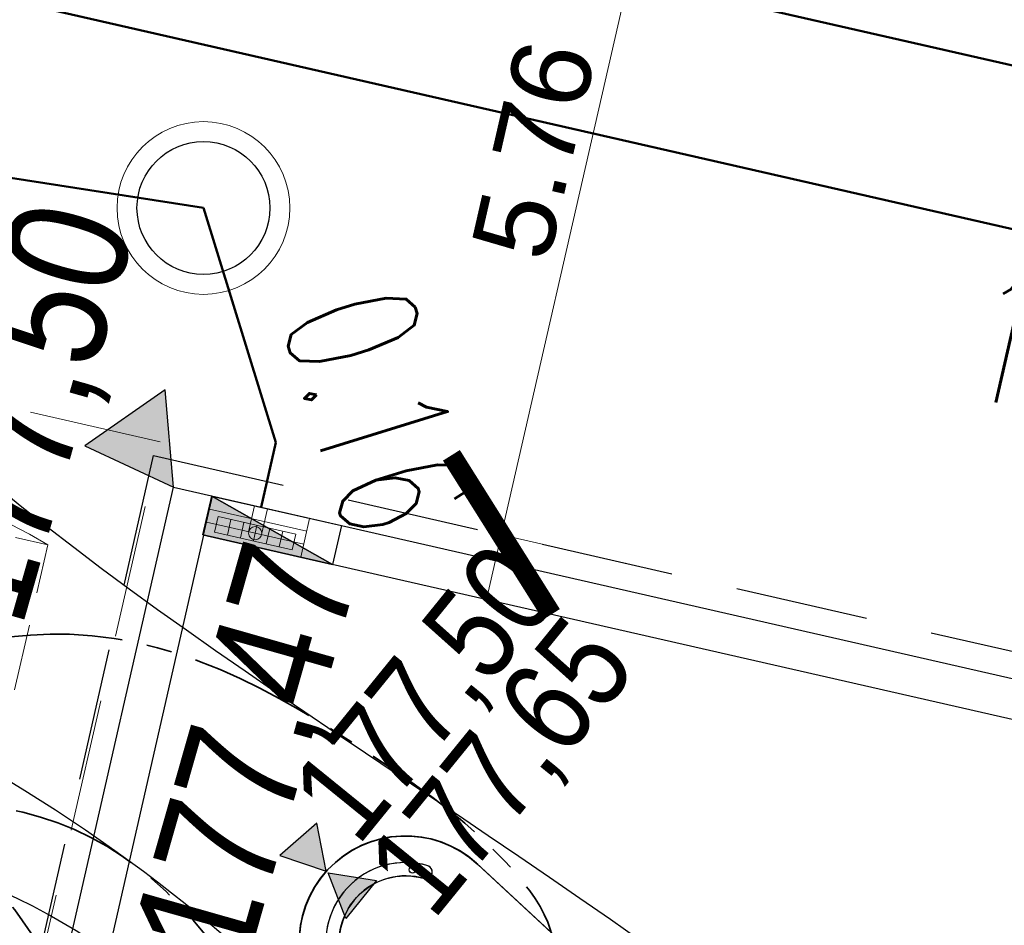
# Model space of a CAD drawing. Header units: metres. Extents: x 964 to 7125, y -212 to 9570.
# Tile 104 of 185: x 1925.83 to 1933.23, y 268.73 to 275.55. Entities that reach past the tile are written whole.
import ezdxf
from ezdxf import colors
from ezdxf.entities.mleader import LeaderData, LeaderLine
from ezdxf.enums import TextEntityAlignment as Align
from ezdxf.math import Vec2, Vec3

# ---------------------------------------------------------------- set-up
doc = ezdxf.new("R2010")
doc.units = ezdxf.units.M
for name, pattern in [('( Dashed )', [0.75, 0.5, -0.25]), ('ACISOTGL', [3, 2, -1]), ('CENTER', [50.8, 31.75, -6.35, 6.35, -6.35]), ('CIĄGłA', [0]), ('DASHEDX2', [38.1, 25.4, -12.7]), ('HIDDEN', [0.375, 0.25, -0.125]), ('HIDDENX2', [0.75, 0.5, -0.25])]:
    doc.linetypes.add(name, pattern=pattern)
for name, color, linetype, lineweight in [('_IE', 240, 'Continuous', 9), ('_Pb98', 160, 'Continuous', 35), ('_U95', 30, 'Continuous', 35), ('AGP1_HATCH', 7, 'Continuous', 5), ('AGP1_WYMIARY', 7, 'Continuous', 15), ('IS', 7, 'Continuous', 15), ('IS-KD-brudna', 96, 'Continuous', 50), ('IS-KD-brudna-studnie', 96, 'Continuous', 30), ('IS-KD-opis', 96, 'Continuous', 30), ('IS-KD-opis-rzedne', 96, 'Continuous', 30), ('IS-KS', 34, 'Continuous', 50), ('IS-KS-opis', 36, 'Continuous', 30), ('IS-W', 160, 'Continuous', 50), ('ZBIORNIKI', 7, 'Continuous', 9), ('ZP_IE', 1, 'Continuous', 9)]:
    doc.layers.add(name, color=color, linetype=linetype, lineweight=lineweight)
doc.layers.add('IS-viewport', color=254, linetype='Continuous', lineweight=0, plot=False)
for name, color, linetype in [('T_wiata', 251, 'Continuous'), ('WYMIARY', 9, 'Continuous'), ('zz-odwodnienie', 5, 'Continuous')]:
    doc.layers.add(name, color=color, linetype=linetype)
doc.styles.add('ARIAL', font='arial.ttf')
doc.styles.add('IS-0.6', font='simplex.shx', dxfattribs={"width": 0.6})
doc.styles.get("Standard").update_dxf_attribs({"font": 'arial.ttf'})

# ---------------------------------------------------------------- blocks, each defined once
blk = doc.blocks.new('wiata KZT')
at = {"color": 18, "linetype": 'HIDDENX2', "lineweight": 30, "ltscale": 2, "true_color": 0x000000}
blk.add_lwpolyline([(1831.9581, 315.8094), (1837.7956, 341.6585), (1847.5499, 339.4554), (1841.7111, 313.6066), (1831.9581, 315.8094)], dxfattribs=at)
at = {"layer": 'T_wiata'}
for p, q in [((1832.2016, 315.9848), (1837.9464, 341.4195)), ((1837.9464, 341.4195), (1847.3124, 339.3041)), ((1838.1729, 341.0608), (1832.5603, 316.2113)), ((1846.9537, 339.0775), (1838.1729, 341.0608))]:
    blk.add_line(p, q, dxfattribs=at)
at = {"layer": 'T_wiata', "color": 7, "lineweight": 35}
for points in [[(1839.1567, 337.4112, -1), (1840.2423, 338.5865), (1842.7004, 336.3162, -1), (1841.6148, 335.1408)], [(1840.2323, 338.5963, 0.982987), (1839.1472, 337.4204), (1841.619, 335.1377, 0.992832), (1842.7054, 336.3123)]]:
    blk.add_lwpolyline(points, format="xyb", close=True, dxfattribs=at)
at = {"layer": 'T_wiata'}
blk.add_lwpolyline([(1839.8298, 338.4816, 1.089639), (1839.8591, 338.5772), (1839.8591, 338.5772, 0.612828), (1839.1378, 337.788), (1839.1378, 337.788, 0.917735), (1839.2324, 337.8205), (1839.2324, 337.8205, -0.612828)], format="xyb", close=True, dxfattribs=at)
blk.add_circle((1839.7504, 338.5446), 0.025, dxfattribs=at)
blk.add_circle((1839.7504, 338.5446), 0.025, dxfattribs=at)
for centre, radius, start, end in [((1839.6995, 337.9989), 0.6, 73.97224, 199.9767), ((1839.8486, 338.5282), 0.0502, 260.51847, 70.69329), ((1839.6995, 337.9989), 0.5, 73.64539, 199.64986), ((1839.6995, 337.9989), 0.5, 75.56283, 75.6101)]:
    blk.add_arc(centre, radius, start, end, dxfattribs=at)
blk = doc.blocks.new('dwa zbiorniki 60 i 60+adblue')
at = {"linetype": 'HIDDEN', "lineweight": 5}
blk.add_line((2621.4653, 89.9128), (2618.966, 89.9706), dxfattribs=at)
at = {"color": 18, "linetype": '( Dashed )', "lineweight": 18, "true_color": 0x000000}
blk.add_line((2621.1266, 75.2966), (2621.4653, 89.9128), dxfattribs=at)
at = {"color": 18, "linetype": 'ACISOTGL', "ltscale": 0.5, "true_color": 0x000000}
blk.add_lwpolyline([(2615.1389, 91.0007), (2614.757, 74.5051), (2621.7548, 74.3466), (2622.1367, 90.8421)], close=True, dxfattribs=at)
at = {"color": 18, "linetype": '( Dashed )', "lineweight": 18, "true_color": 0x000000}
blk.add_arc((2620.1276, 86.1363), 4.0064, 70.49421, 106.85427, dxfattribs=at)
blk = doc.blocks.new('d_rzędna')
at = {"layer": 'zz-odwodnienie'}
blk.add_hatch(color=0, dxfattribs=at).paths.add_polyline_path([(0, 0), (0.3687, 0.6385), (-0.3687, 0.6385)])
at = {"layer": 'zz-odwodnienie', "color": 0}
for p, q in [((-0.3687, 0.6385), (0, 0)), ((0.3687, 0.6385), (-0.3687, 0.6385)), ((-0.3687, 0.6385), (0, 0)), ((0.3687, 0.6385), (-0.3687, 0.6385)), ((0, 0), (0.3687, 0.6385)), ((0, 0), (0.3687, 0.6385))]:
    blk.add_line(p, q, dxfattribs=at)
blk = doc.blocks.new('d_wpust')
at = {"layer": 'zz-odwodnienie'}
blk.add_hatch(color=0, dxfattribs=at).paths.add_polyline_path([(-0.5, 0.6), (-0.5, 0), (0.5, 0)])
at = {"layer": 'zz-odwodnienie', "color": 0}
for p, q in [((-0.5, 0.6), (0.5, 0)), ((-0.5, 0), (-0.5, 0.6)), ((-0.5, 0.6), (0.5, 0.6)), ((0.5, 0.6), (0.5, 0)), ((0.5, 0), (-0.5, 0))]:
    blk.add_line(p, q, dxfattribs=at)
blk.add_lwpolyline([(-0.5, 0.6), (-0.5, 0), (0.5, 0)], close=True, dxfattribs=at)
blk = doc.blocks.new('opracowanie drogowe 20250115 konstantynów')
at = {"layer": 'zz-odwodnienie', "color": 5, "linetype": 'CIĄGłA', "lineweight": 0, "rotation": 34.83925609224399}
blk.add_blockref('d_rzędna', (1926.9838, 272.0291), dxfattribs=at)
blk.add_blockref('d_rzędna', (1926.9838, 272.0291), dxfattribs=at)
blk.add_blockref('d_rzędna', (1926.9838, 272.0291), dxfattribs=at)
at = {"layer": 'zz-odwodnienie', "color": 5, "linetype": 'CIĄGłA', "lineweight": 0, "yscale": 0.5, "rotation": 347.1431428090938}
blk.add_blockref('d_wpust', (1927.6923, 271.5597), dxfattribs=at)
blk.add_blockref('d_wpust', (1927.6923, 271.5597), dxfattribs=at)
blk.add_blockref('d_wpust', (1927.6923, 271.5597), dxfattribs=at)
at = {"layer": 'zz-odwodnienie', "color": 5, "linetype": 'CIĄGłA', "lineweight": 0, "yscale": 0.5, "zscale": 0.5}
for p, xscale, rotation in [((1928.1329, 269.1399), 0.5, 41.31015859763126), ((1928.1461, 269.1272), -0.4999999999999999, 231.0473893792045)]:
    blk.add_blockref('d_rzędna', p, dxfattribs=dict(at, xscale=xscale, rotation=rotation))
at = {"layer": 'zz-odwodnienie', "width": 5.784085, "attachment_point": 1}
for s, insert, char_height, rotation in [('{\\fArial Narrow|b0|i0|c238|p34;177,50}', (1924.9738, 271.2049), 0.9, 74.12953), ('{\\fArial Narrow|b0|i0|c238|p34;177,50}', (1924.9738, 271.2049), 0.9, 74.12953), ('{\\fArial Narrow|b0|i0|c238|p34;177,50}', (1924.9738, 271.2049), 0.9, 74.12953), ('{\\fArial Narrow|b0|i0|c238|p34;177,47}', (1926.6587, 268.6374), 0.9, 74.12953), ('{\\fArial Narrow|b0|i0|c238|p34;177,47}', (1926.6587, 268.6374), 0.9, 74.12953), ('{\\fArial Narrow|b0|i0|c238|p34;177,47}', (1926.6587, 268.6374), 0.9, 74.12953), ('{\\fArial Narrow|b0|i0|c238|p34;177,50}', (1927.8256, 269.7593, 0), 0.7, 50.93264), ('{\\fArial Narrow|b0|i0|c238|p34;177,65}', (1928.3935, 269.2022, 0), 0.7, 50.93264)]:
    blk.add_mtext(s, dxfattribs=dict(at, insert=insert, char_height=char_height, rotation=rotation))
blk = doc.blocks.new('TP_20250415')
at = {"layer": '_Pb98', "linetype": 'CENTER', "ltscale": 0.03}
for points, knots in [([(-4.6799, 19.6576, 0), (-4.1419, 19.6313, 0), (-2.7819, 19.5649, 0), (-1.8499, 19.8075, 0), (0.5852, 20.7194, 0), (2.3657, 19.6004, 0), (3.5103, 18.7996, 0), (4.1815, 17.9829, 0), (3.7433, 17.5399, 0), (3.5973, 17.3538, 0), (3.513, 17.2464, 0)], [0, 0, 0, 0, 0.954474, 2.412549, 4.630491, 7.228265, 8.206741, 9.215917, 9.521081, 9.938168, 9.938168, 9.938168, 9.938168]), ([(-4.5222, 19.5114, 0), (-4.1502, 19.4768, 0), (-3.1068, 19.3796, 0), (-2.2809, 18.3117, 0), (-1.2501, 16.248, 0), (2.2511, 14.4881, 0), (3.2358, 11.4424, 0), (2.4038, 10.053, 0), (1.9158, 9.5032, 0), (1.6905, 9.2494, 0)], [0, 0, 0, 0, 0.742885, 2.08332, 4.974924, 9.816299, 12.261505, 13.454923, 14.477919, 14.477919, 14.477919, 14.477919]), ([(-4.57, 19.3018, 0), (-4.2965, 19.2454, 0), (-3.8935, 19.1622, 0), (-2.4405, 18.7569, 0), (-3.1934, 16.104, 0), (-1.0412, 15.8726, 0), (-0.1922, 12.6376, 0), (-0.449, 10.3809, 0), (-0.0955, 7.8644, 0), (1.5619, 5.5104, 0), (3.0197, 3.5519, 0), (4.5936, 2.0166, 0), (5.2079, 0.2886, 0), (4.8463, -1.2672, 0), (4.2038, -2.3718, 0), (3.8399, -2.8948, 0), (3.6309, -3.1953, 0)], [0, 0, 0, 0, 0.489404, 0.721137, 2.157699, 6.644342, 8.91539, 11.007707, 13.613986, 16.252068, 19.515403, 20.964386, 22.799254, 24.722286, 25.535283, 26.632656, 26.632656, 26.632656, 26.632656])]:
    blk.add_open_spline(points, degree=3, knots=knots, dxfattribs=at)
at = {"layer": '_Pb98', "linetype": 'DASHEDX2', "ltscale": 0.03}
blk.add_open_spline([(-4.9124, 18.6367, 0), (-4.499, 18.5016, 0), (-3.7046, 18.2421, 0), (-3.0914, 17.9103, 0), (-2.9775, 15.6825, 0), (-4.2827, 13.179, 0), (-3.3315, 10.1876, 0), (-1.4769, 9.6144, 0), (-0.5073, 6.1733, 0), (-0.3572, 5.8429, 0), (0.3772, 1.9305, 0), (0.2979, 1.3011, 0), (0.0334, 0.7383, 0), (-0.2519, 0.5395, 0), (-0.4387, 0.4093, 0)], degree=3, knots=[0, 0, 0, 0, 1.005391, 1.931669, 5.141076, 7.132906, 10.081111, 14.210552, 16.004011, 18.408912, 19.227471, 20.187079, 20.531674, 21.185393, 21.185393, 21.185393, 21.185393], dxfattribs=at)
at = {"layer": '_U95', "color": 30, "linetype": 'CENTER', "ltscale": 0.03}
for points, knots in [([(-1.5606, 18.9434, 0), (-1.2208, 18.9943, 0), (-0.0182, 19.1747, 0), (1.1541, 18.5472, 0), (1.9229, 17.2219, 0), (2.6781, 17.1192, 0), (2.9975, 17.3598, 0), (3.1021, 17.5189, 0), (3.1464, 17.5864, 0)], [0, 0, 0, 0, 0.986668, 3.491513, 4.611763, 5.183302, 5.512222, 5.754201, 5.754201, 5.754201, 5.754201]), ([(-1.4029, 18.7972, 0), (-1.1061, 18.7921, 0), (-0.605, 18.7836, 0), (0.3346, 18.0967, 0), (1.7127, 14.6376, 0), (2.6757, 11.3783, 0), (1.9308, 10.1563, 0), (1.4817, 9.7368, 0), (1.3239, 9.5894, 0)], [0, 0, 0, 0, 0.861394, 1.454194, 7.85186, 10.02868, 11.229513, 11.880056, 11.880056, 11.880056, 11.880056]), ([(-1.4507, 18.5876, 0), (-1.2518, 18.5436, 0), (-0.691, 18.4198, 0), (0.7813, 17.5245, 0), (0.9153, 14.5782, 0), (-0.4538, 11.2869, 0), (0.1926, 8.3999, 0), (1.5828, 5.9237, 0), (3.5029, 3.6329, 0), (5.2322, 1.8408, 0), (5.8524, -0.4889, 0), (5.0222, -2.0779, 0), (4.4615, -3.1687, 0), (4.1055, -3.4499, 0), (3.9975, -3.5353, 0)], [0, 0, 0, 0, 0.486376, 1.371302, 6.448663, 9.583229, 11.568305, 15.076809, 18.02101, 20.53708, 22.48121, 24.754172, 25.694945, 26.104881, 26.104881, 26.104881, 26.104881])]:
    blk.add_open_spline(points, degree=3, knots=knots, dxfattribs=at)
blk = doc.blocks.new('_ArchTick')
at = {"layer": 'WYMIARY', "color": 0, "linetype": 'Continuous', "const_width": 0.15}
blk.add_lwpolyline([(-0.5, -0.5), (0.5, 0.5)], dxfattribs=at)
blk = doc.blocks.new('*U119')
at = {"color": 0, "linetype": 'ByBlock', "lineweight": -2}
for p, q in [((-0.0265, 0.1086), (0.018, 0.3036)), ((0.4101, 0.1115), (-0.3211, 0.2784)), ((0.071, 0.0864), (0.1155, 0.2814)), ((0.3878, 0.014), (-0.3433, 0.1809)), ((-0.1594, 0.2005), (-0.1861, 0.0835)), ((-0.0619, 0.1782), (-0.0886, 0.0612)), ((0.0356, 0.156), (0.0089, 0.039)), ((0.1331, 0.1337), (0.1064, 0.0167)), ((0.2306, 0.1115), (0.2039, -0.0055))]:
    blk.add_line(p, q, dxfattribs=at)
for points in [[(-0.2988, 0.3759), (-0.3656, 0.0834), (0.3656, -0.0834), (0.4324, 0.209)], [(-0.2569, 0.2227), (-0.2836, 0.1058), (0.3014, -0.0278), (0.3281, 0.0892)]]:
    blk.add_lwpolyline(points, close=True, dxfattribs=at)
blk.add_circle((0.0223, 0.0975), 0.05, dxfattribs=at)
blk = doc.blocks.new('*U124')
at = {"color": 0, "linetype": 'Continuous', "lineweight": -2}
blk.add_lwpolyline([(0.9082, -0.515), (-1.0417, -0.07), (-0.1224, -0.5362)], dxfattribs=at)
at = {"layer": 'IS-viewport'}
blk.add_line((-0.9749, 0.2225), (0.9749, -0.2225), dxfattribs=at)
at = {"color": 0, "linetype": 'Continuous', "lineweight": -2, "style": 'IS-0.6', "width": 0.6}
blk.add_attdef('OPIS-POD', text='', height=1, rotation=347.14311, dxfattribs=at).set_placement((0.3317, 1.4531), align=Align.TOP_CENTER)
blk.add_attdef('OPIS-L', text='', height=1, rotation=347.14311, dxfattribs=at).set_placement((-1.7093, -0.7479), align=Align.RIGHT)
blk.add_attdef('OPIS-P', (1.2155, -1.4155), '', height=1, rotation=347.14311, dxfattribs=at)
blk = doc.blocks.new('IS-opis-studni-P-0.6')
at = {"color": 0, "linetype": 'Continuous', "lineweight": 15, "transparency": 16777216}
blk.add_line((0, 0), (3.5, 0), dxfattribs=at)
at = {"color": 0, "linetype": 'Continuous', "lineweight": -2, "transparency": 16777216, "style": 'IS-0.6', "width": 0.6}
for p in [(1.75, 0.25), (1.75, -1.25), (1.75, -2.5)]:
    blk.add_attdef('000,00', text='', height=1, dxfattribs=at).set_placement(p, align=Align.CENTER)
blk.add_attdef('S0', text='', height=1.25, dxfattribs=at).set_placement((3.75, 0), align=Align.MIDDLE_LEFT)
blk = doc.blocks.new('_None', base_point=(2.5, 0))
blk = doc.blocks.new('IE_20251212')
at = {"layer": '_IE', "color": 6, "lineweight": -3}
blk.add_spline([(0.6101, -17.55), (-0.1367, -20.0306), (10.5464, -30.9869), (15.7424, -42.5433), (16.638, -43.8636)], degree=3, dxfattribs=at)
at = {"layer": '_IE', "color": 3, "lineweight": -3}
for points in [[(16.8275, -43.0333), (8.0138, -32.4516), (2.0766, -26.7294), (-1.1331, -26.1182), (-2.0689, -26.7729, 0)], [(16.8041, -43.1358), (13.5312, -39.8721), (5.1147, -29.9521), (1.8065, -27.6031), (1.0503, -27.4872, 0)]]:
    blk.add_spline(points, degree=3, dxfattribs=at)
blk = doc.blocks.new('IS_2025-10-21')
at = {"layer": 'IS-KD-brudna'}
for p, q in [((1927.2085, 274.1317), (1918.9114, 275.4247)), ((1927.7531, 272.3664), (1927.2085, 274.1317)), ((1927.6419, 271.8789), (1927.7531, 272.3664))]:
    blk.add_line(p, q, dxfattribs=at)
at = {"layer": 'IS-KD-brudna-studnie', "lineweight": 9}
blk.add_circle((1927.2085, 274.1317), 0.65, dxfattribs=at)
at = {"layer": 'IS-KD-brudna-studnie'}
blk.add_circle((1927.2085, 274.1317), 0.5, dxfattribs=at)
at = {"layer": 'IS-KS'}
blk.add_line((1952.595, 269.5684), (1918.0414, 277.4549), dxfattribs=at)
at = {"layer": 'IS-W'}
blk.add_line((1953.5561, 270.5799), (1926.3534, 276.7886), dxfattribs=at)
at = {"layer": 'IS-KD-brudna-studnie', "lineweight": 15}
blk.add_blockref('*U119', (1927.5751, 271.5864), dxfattribs=at)
at = {"layer": 'IS-KS-opis'}
ref = blk.add_blockref('*U124', (1936.5004, 273.2418), dxfattribs=at)
ref.add_attrib('OPIS-P', '0.16', (1937.6735, 271.6406), dxfattribs={"layer": '0', "color": 0, "linetype": 'Continuous', "lineweight": -2, "height": 1, "rotation": 347.14311, "style": 'IS-0.6', "width": 0.6})
ref.add_attrib('OPIS-L', '1.0%', dxfattribs={"layer": '0', "color": 0, "linetype": 'Continuous', "lineweight": -2, "height": 1, "rotation": 347.14311, "style": 'IS-0.6', "width": 0.6}).set_placement((1934.7488, 272.3082), align=Align.RIGHT)
at = {"layer": 'IS-KD-opis', "style": 'IS-0.6', "width": 0.6}
blk.add_text('0.16', height=1, rotation=287.14494, dxfattribs=at).set_placement((1927.7783, 273.3122))
at = {"layer": 'IS-KD-opis-rzedne'}
ml = blk.add_multileader_block('Standard', dxfattribs=at)
ml.set_content('IS-opis-studni-P-0.6', color=256)
ml.set_attribute('S0', 'D6', width=0)
ml.set_attribute('000,00', '177,50', width=0)
ml.set_attribute('000,00', '176,14', width=0)
ml.set_attribute('000,00', '', width=0)
ml.set_leader_properties(linetype='Continuous', lineweight=9)
ml.set_arrow_properties(name='NONE')
ml.build(insert=Vec2(0, 0))
ml.multileader.update_dxf_attribs({"has_dogleg": 0, "text_left_attachment_type": 6, "text_right_attachment_type": 6, "dogleg_length": 0, "arrow_head_size": 5, "block_connection_type": 1})
ctx = ml.context
ctx.base_point, ctx.char_height, ctx.arrow_head_size, ctx.landing_gap_size, ctx.plane_origin = Vec3(1934.4966, 279.7004), 20, 5, 5, Vec3(1933.4302, 271.025)
ctx.left_attachment, ctx.right_attachment, ctx.text_align_type, ctx.attachment_type = 6, 6, 2, 1
notes = []
notes.append((ctx, [(1, (1, 1, 0), (1934.4966, 279.7004), (1, 0), 0, [(0, [(1927.2085, 274.1317)], 0, [])])]))
ctx.block.insert = Vec3(1934.4966, 279.7004)
for ctx, leaders in notes:
    for number, flags, end, landing, length, lines in leaders:
        leader = LeaderData()
        leader.index, (leader.has_last_leader_line, leader.has_dogleg_vector, leader.attachment_direction) = number, flags
        leader.last_leader_point, leader.dogleg_vector, leader.dogleg_length = Vec3(end), Vec3(landing), length
        for number, points, colour, breaks in lines:
            line = LeaderLine()
            line.index, line.vertices, line.color, line.breaks = number, Vec3.list(points), colors.encode_raw_color(colour), breaks
            leader.lines.append(line)
        ctx.leaders.append(leader)
blk = doc.blocks.new('A$C273a521e')
at = {"layer": 'IS'}
blk.add_blockref('IS_2025-10-21', (-1902.9074, -313.0151), dxfattribs=at)

msp = doc.modelspace()

# ---------------------------------------------------------------- hatches: boundary and pattern name
at = {"layer": 'AGP1_HATCH', "transparency": 33554625}
h = msp.add_hatch(dxfattribs=at)
h.set_pattern_fill('GRASS', color=64, scale=0.02)
edge = h.paths.add_edge_path()
edge.add_line((1918.0274, 281.1751), (1917.7331, 280.1037))
edge.add_arc((1955.2188, 442.3996), 166.5687, 256.994395, 258.150013)
edge.add_line((1921.0139, 279.3807), (1921.2937, 279.3205))
edge.add_line((1921.2937, 279.3205), (1921.4116, 279.8679))
edge.add_line((1921.4116, 279.8679), (1923.0344, 279.5185))
edge.add_line((1923.0344, 279.5185), (1922.9165, 278.971))
edge.add_line((1922.9165, 278.971), (1933.4648, 276.6995))
edge.add_line((1933.4648, 276.6995), (1934.4959, 277.4314))
edge.add_line((1934.4959, 277.4314), (1918.0274, 281.1751))
edge = h.paths.add_edge_path()
edge.add_line((1934.4959, 277.4314), (1933.4648, 276.6995))
edge.add_line((1933.4648, 276.6995), (1961.6728, 270.6249))
edge.add_arc((1959.1776, 261.9819), 8.9959, -9.89998, 73.89712, ccw=False)
edge.add_line((1968.0396, 260.4353), (1961.2803, 230.8203))
edge.add_line((1961.2803, 230.8203), (1960.6445, 230.9654))
edge.add_line((1960.6445, 230.9654), (1959.2653, 224.9226))
edge.add_line((1959.2653, 224.9226), (1955.0333, 225.8885))
edge.add_line((1955.0333, 225.8885), (1956.408, 231.9117))
edge.add_line((1956.408, 231.9117), (1953.0228, 230.989))
edge.add_line((1953.0228, 230.989), (1949.2256, 231.8557))
edge.add_line((1949.2256, 231.8557), (1948.8146, 230.0553))
edge.add_line((1948.8146, 230.0553), (1944.0943, 231.1293))
edge.add_line((1944.0943, 231.1293), (1944.5059, 232.9329))
edge.add_line((1944.5059, 232.9329), (1938.433, 234.319))
edge.add_line((1938.433, 234.319), (1936.6982, 235.4907))
edge.add_arc((1936.1985, 234.8031), 0.85, 53.99322, 167.14311)
edge.add_line((1935.3698, 234.9923), (1934.0792, 229.3377))
edge.add_line((1934.0792, 229.3377), (1929.9358, 230.2834))
edge.add_line((1929.9358, 230.2834), (1930.303, 231.892))
edge.add_line((1930.303, 231.892), (1911.1462, 236.2643))
edge.add_line((1911.1462, 236.2643), (1911.1459, 236.2644))
edge.add_line((1911.1459, 236.2644), (1911.5798, 238.1655))
edge.add_line((1911.5798, 238.1655), (1907.6798, 239.0556))
edge.add_line((1907.6798, 239.0556), (1908.3918, 242.1754))
edge.add_line((1908.3918, 242.1754), (1913.6026, 262.8038))
edge.add_arc((1910.8394, 263.5018), 2.85, 345.82345, 357.69292)
edge.add_line((1913.6871, 263.3871), (1913.7813, 265.7259))
edge.add_line((1913.7813, 265.7259), (1905.2574, 234.6851))
edge.add_line((1905.2574, 234.6851), (1959.6674, 222.3151))
edge.add_line((1959.6674, 222.3151), (1970.7274, 269.1951))
edge.add_line((1970.7274, 269.1951), (1934.4959, 277.4314))

# ---------------------------------------------------------------- linework, layer by layer
at = {"layer": 'AGP1_WYMIARY', "color": 7, "linetype": 'CIĄGłA', "lineweight": 0}
msp.add_line((1929.3388, 271.1838), (1930.8438, 277.7753), dxfattribs=at)
at = {"layer": 'AGP1_WYMIARY', "linetype": 'CIĄGłA', "lineweight": 0}
msp.add_line((1929.4501, 271.6712), (1930.425, 271.4487), dxfattribs=at)

# ---------------------------------------------------------------- block references
at = {"linetype": 'CIĄGłA', "lineweight": 5, "rotation": 359.8705193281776}
msp.add_blockref('wiata KZT', (88.2706, -65.236), dxfattribs=at)
at = {"layer": '_IE'}
msp.add_blockref('IE_20251212', (1923.1874, 296.8251), dxfattribs=at)
at = {"layer": 'AGP1_WYMIARY', "color": 7, "linetype": 'CIĄGłA', "lineweight": 0, "rotation": 257.1388992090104}
msp.add_blockref('_ArchTick', (1929.4501, 271.6712), dxfattribs=at)
at = {"layer": 'WYMIARY', "color": 3}
msp.add_blockref('A$C273a521e', (1902.9074, 313.0151), dxfattribs=at)
at = {"layer": 'ZBIORNIKI', "color": 6, "linetype": 'CIĄGłA', "lineweight": 0, "rotation": 348.4102262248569}
msp.add_blockref('dwa zbiorniki 60 i 60+adblue', (-660.042, 710.1766), dxfattribs=at)
at = {"layer": 'ZP_IE'}
msp.add_blockref('TP_20250415', (1925.8461, 250.6042, 0), dxfattribs=at)
at = {"layer": 'zz-odwodnienie'}
msp.add_blockref('opracowanie drogowe 20250115 konstantynów', (0, 0), dxfattribs=at)

# ---------------------------------------------------------------- texts
at = {"layer": 'AGP1_WYMIARY', "color": 7, "linetype": 'CIĄGłA', "lineweight": 0, "insert": (1929.6952, 274.57), "char_height": 0.6, "attachment_point": 5, "rotation": 77.1389, "style": 'ARIAL'}
msp.add_mtext('\\A1;5.76', dxfattribs=at)

doc.saveas('drawing.dxf')
